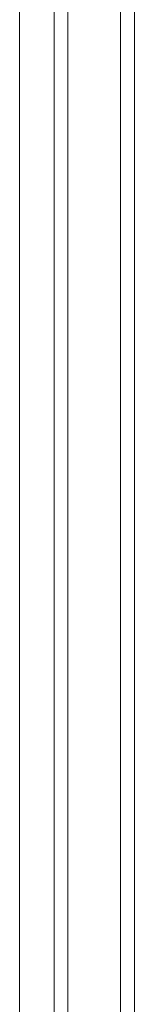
# Model space of a CAD drawing. Header units: inches. Extents: x 2954 to 6480, y 249 to 2776.
# Tile 71 of 105: x 6214 to 6222, y 1349 to 1418. Entities that reach past the tile are written whole.
import ezdxf

# ---------------------------------------------------------------- set-up
doc = ezdxf.new("R2010")
doc.units = ezdxf.units.IN
doc.header["$MEASUREMENT"] = 0
doc.layers.add('PWR_0300HP', color=7, linetype='Continuous')

# ---------------------------------------------------------------- blocks, each defined once
blk = doc.blocks.new('SSW07_FRAME 4_SIDE')
at = {"color": 7, "linetype": 'Continuous', "lineweight": 15}
for p, q in [((-234.65, -268.795), (-234.65, -31.326)), ((-233.667, -31.326), (-233.667, -268.795)), ((-241.75, -143.36), (-241.75, -244.176)), ((-239.306, -268.572), (-239.306, -146.501)), ((-238.35, -146.621), (-238.35, -268.572))]:
    blk.add_line(p, q, dxfattribs=at)

msp = doc.modelspace()

# ---------------------------------------------------------------- block references
at = {"layer": 'PWR_0300HP'}
msp.add_blockref('SSW07_FRAME 4_SIDE', (6455.412, 1579.649), dxfattribs=at)

doc.saveas('drawing.dxf')
